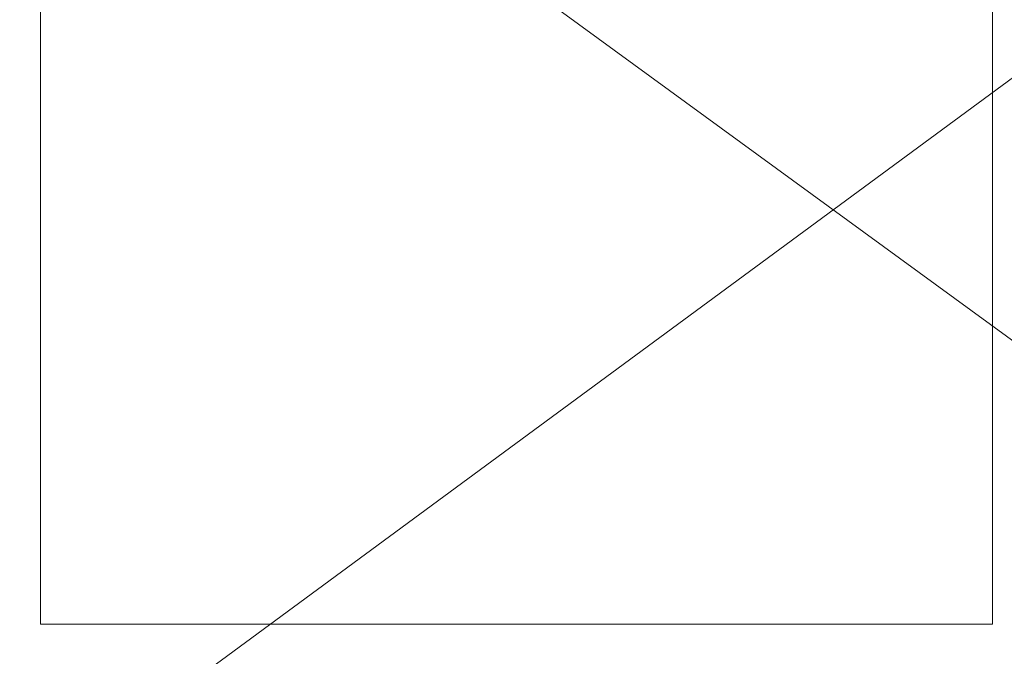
# Model space of a CAD drawing. Header units: millimetres. Extents: x -1747 to 60076, y -13777 to 14438.
# Tile 10 of 29: x 8103 to 8698, y 2201 to 2585. Entities that reach past the tile are written whole.
import ezdxf

# ---------------------------------------------------------------- set-up
doc = ezdxf.new("R2010")
doc.units = ezdxf.units.MM
doc.header["$MEASUREMENT"] = 0
doc.layers.add('FLOOR LAYOUT', color=9, linetype='Continuous', lineweight=0, true_color=0x808080)

# ---------------------------------------------------------------- blocks, each defined once
blk = doc.blocks.new('FLOOR PLAN')
at = {"layer": 'FLOOR LAYOUT'}
for p, q in [((9270.25, 2968), (7912.98, 1968)), ((7912.98, 2968), (9277.98, 1971.64)), ((8115.98, 2220), (8115.98, 2970)), ((8691, 2970), (8691, 2220)), ((8691, 2220), (8115.98, 2220))]:
    blk.add_line(p, q, dxfattribs=at)

msp = doc.modelspace()

# ---------------------------------------------------------------- block references
at = {"layer": 'FLOOR LAYOUT'}
msp.add_blockref('FLOOR PLAN', (0, 0), dxfattribs=at)

doc.saveas('drawing.dxf')
